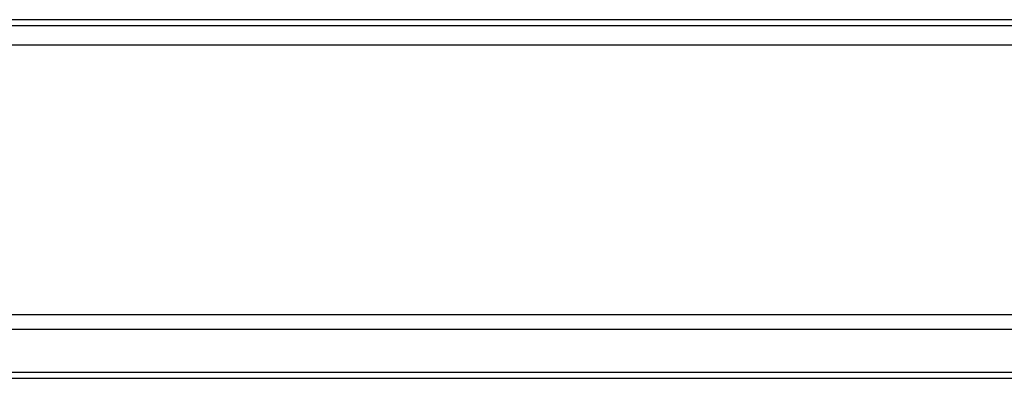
# Model space of a CAD drawing. Header units: millimetres. Extents: x -18 to 587, y -97 to 102.
# Tile 24 of 42: x 446 to 481, y -66 to -53. Entities that reach past the tile are written whole.
import ezdxf

# ---------------------------------------------------------------- set-up
doc = ezdxf.new("R2010")
doc.units = ezdxf.units.MM
doc.header["$LTSCALE"] = 0.15
doc.layers.add('OUT', color=3, linetype='CONTINUOUS')

msp = doc.modelspace()

# ---------------------------------------------------------------- linework, layer by layer
at = {"layer": 'OUT', "color": 0}
for p, q in [((317.038, -53.425), (562.338, -53.425)), ((517.968, -53.22), (361.868, -53.22)), ((316.945, -54.132), (562.338, -54.132)), ((312.53, -63.91), (562.338, -63.91)), ((312.134, -64.44), (562.338, -64.44)), ((253.338, -66.219), (562.338, -66.219)), ((310.91, -65.999), (562.338, -65.999))]:
    msp.add_line(p, q, dxfattribs=at)

doc.saveas('drawing.dxf')
